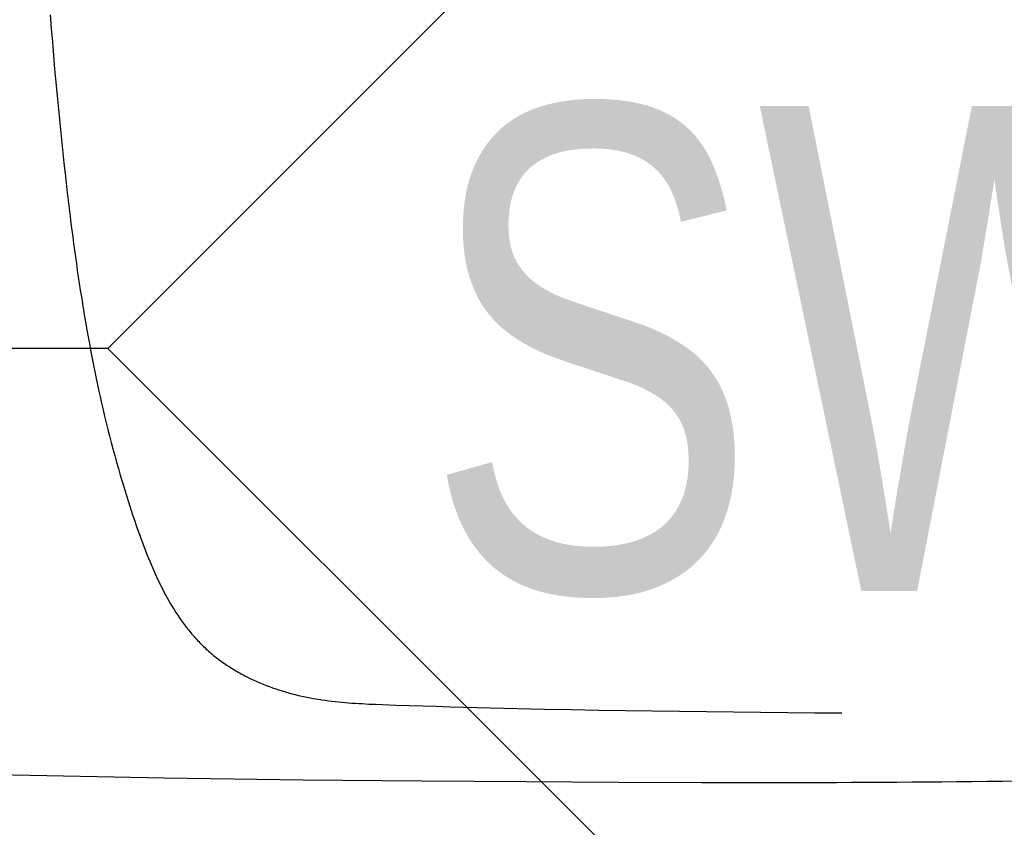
# Model space of a CAD drawing. Header units: centimetres. Extents: x 4120 to 19220, y -7417 to 180.
# Tile 49 of 223: x 9797 to 9819, y -4315 to -4297. Entities that reach past the tile are written whole.
import ezdxf
from ezdxf.enums import TextEntityAlignment as Align

# ---------------------------------------------------------------- set-up
doc = ezdxf.new("R2010")
doc.units = ezdxf.units.CM
for name, color, linetype in [('0 @ 1', 7, 'Continuous'), ('A_Wymiary wewnętrzne', 8, 'Continuous'), ('A_Wyposażenie', 8, 'Continuous')]:
    doc.layers.add(name, color=color, linetype=linetype)
doc.styles.add('marcin', font='arial.ttf', dxfattribs={"width": 0.8, "height": 16})
doc.styles.add('PB-100', font='simplex.shx', dxfattribs={"width": 0.7, "height": 15})
doc.styles.add('style1', font='ARIALN.TTF', dxfattribs={"width": 0.9})
doc.dimstyles.new('WYM A PROJEKT', dxfattribs={"dimscale": 2, "dimtxt": 16, "dimasz": 0.8, "dimexe": 6, "dimexo": 30, "dimgap": 2, "dimtad": 1, "dimdec": 0, "dimzin": 9, "dimdsep": 46, "dimtxsty": 'marcin', "dimblk": 'WW', "dimcen": 0, "dimdle": 6, "dimse1": 1, "dimse2": 1, "dimclrt": 7, "dimadec": 0, "dimazin": 0, "dimtfac": 1, "dimtdec": 0, "dimtix": 1, "dimtmove": 2, "dimatfit": 3, "dimldrblk": 'WW', "dimfxl": 1, "dimtolj": 1, "dimtzin": 0, "dimarcsym": 0})

# ---------------------------------------------------------------- blocks, each defined once
blk = doc.blocks.new('Wyposażenie sanitarne blok')
at = {"layer": 'A_Wyposażenie', "linetype": 'Continuous'}
for points in [[(731.3, -346.167), (731.324, -346.48), (731.349, -346.792), (731.375, -347.104), (731.402, -347.417), (731.43, -347.729), (731.459, -348.041), (731.488, -348.353), (731.519, -348.665), (731.551, -348.976), (731.583, -349.288), (731.617, -349.6), (731.652, -349.911), (731.687, -350.223), (731.724, -350.534), (731.762, -350.845), (731.781, -351), (731.801, -351.156), (731.821, -351.311), (731.842, -351.466), (731.863, -351.622), (731.884, -351.777), (731.906, -351.932), (731.928, -352.087), (731.951, -352.242), (731.974, -352.397), (731.998, -352.552), (732.022, -352.707), (732.047, -352.862), (732.072, -353.016), (732.098, -353.171), (732.124, -353.325), (732.151, -353.48), (732.179, -353.634), (732.207, -353.788), (732.236, -353.942), (732.265, -354.096), (732.295, -354.25), (732.326, -354.404), (732.358, -354.557), (732.39, -354.71), (732.423, -354.864), (732.457, -355.017), (732.491, -355.169), (732.526, -355.322), (732.562, -355.475), (732.599, -355.627), (732.637, -355.779), (732.675, -355.931), (732.714, -356.083), (732.755, -356.234), (732.795, -356.385), (732.837, -356.536), (732.88, -356.687), (732.923, -356.838), (732.968, -356.988), (733.013, -357.138), (733.059, -357.288), (733.106, -357.437), (733.154, -357.586), (733.203, -357.735), (733.253, -357.884), (733.304, -358.032), (733.356, -358.18), (733.382, -358.254), (733.409, -358.327), (733.436, -358.401), (733.463, -358.474), (733.491, -358.548), (733.519, -358.621), (733.548, -358.694), (733.577, -358.766), (733.607, -358.839), (733.637, -358.911), (733.668, -358.983), (733.699, -359.055), (733.731, -359.127), (733.764, -359.198), (733.797, -359.269), (733.831, -359.339), (733.866, -359.41), (733.901, -359.48), (733.937, -359.549), (733.974, -359.618), (734.012, -359.687), (734.05, -359.755), (734.089, -359.823), (734.13, -359.891), (734.171, -359.957), (734.213, -360.023), (734.256, -360.089), (734.3, -360.154), (734.345, -360.218), (734.391, -360.281), (734.414, -360.313), (734.438, -360.344), (734.462, -360.375), (734.486, -360.406), (734.511, -360.437), (734.535, -360.467), (734.56, -360.497), (734.586, -360.527), (734.611, -360.557), (734.637, -360.586), (734.663, -360.616), (734.69, -360.645), (734.716, -360.673), (734.743, -360.702), (734.77, -360.73), (734.798, -360.758), (734.826, -360.786), (734.854, -360.813), (734.882, -360.84), (734.911, -360.867), (734.939, -360.893), (734.969, -360.92), (734.998, -360.945), (735.028, -360.971), (735.058, -360.996), (735.088, -361.021), (735.118, -361.046), (735.149, -361.07), (735.18, -361.094), (735.211, -361.118), (735.243, -361.141), (735.274, -361.164), (735.306, -361.187), (735.338, -361.209), (735.371, -361.231), (735.403, -361.253), (735.436, -361.275), (735.469, -361.296), (735.502, -361.317), (735.536, -361.337), (735.569, -361.358), (735.603, -361.378), (735.637, -361.398), (735.671, -361.417), (735.705, -361.436), (735.739, -361.455), (735.774, -361.474), (735.809, -361.492), (735.878, -361.528), (735.949, -361.562), (736.02, -361.596), (736.091, -361.628), (736.163, -361.659), (736.235, -361.689), (736.308, -361.718), (736.381, -361.746), (736.455, -361.773), (736.529, -361.799), (736.603, -361.824), (736.678, -361.847), (736.753, -361.869), (736.828, -361.891), (736.904, -361.911), (736.98, -361.93), (737.056, -361.949), (737.133, -361.966), (737.209, -361.983), (737.286, -361.998), (737.363, -362.013), (737.44, -362.026), (737.518, -362.039), (737.595, -362.051), (737.673, -362.062), (737.75, -362.072), (737.828, -362.082), (737.906, -362.091), (737.984, -362.099), (738.062, -362.107), (738.14, -362.113), (738.218, -362.12), (738.296, -362.126), (738.375, -362.131), (738.453, -362.136), (738.531, -362.141), (738.687, -362.149), (738.844, -362.156), (739.001, -362.163), (739.157, -362.168), (739.314, -362.174), (739.627, -362.184), (739.94, -362.194), (740.253, -362.203), (740.567, -362.212), (740.88, -362.221), (741.193, -362.229), (741.506, -362.237), (741.82, -362.244), (742.133, -362.252), (742.76, -362.265), (743.386, -362.277), (744.013, -362.289), (744.64, -362.299), (745.266, -362.308), (745.893, -362.317), (746.52, -362.325), (747.147, -362.333), (747.773, -362.34), (748.4, -362.346), (749.027, -362.352), (749.654, -362.357)], [(747.435, -363.969), (747.784, -363.969), (748.133, -363.969), (748.483, -363.969), (748.832, -363.968), (749.181, -363.967), (749.53, -363.966), (749.88, -363.965), (750.229, -363.964), (750.578, -363.962), (750.928, -363.96), (751.277, -363.958), (751.626, -363.955), (751.976, -363.952), (752.325, -363.949), (752.674, -363.946), (753.023, -363.942), (753.373, -363.938), (753.722, -363.934)], [(718.52, -363.355), (725.127, -363.641), (730.05, -363.783), (733.944, -363.86), (737.169, -363.906), (739.925, -363.933), (742.334, -363.95), (744.477, -363.962), (746.408, -363.968), (747.435, -363.969)]]:
    blk.add_lwpolyline(points, dxfattribs=at)
blk = doc.blocks.new('em4_el-ozn_50i100')
at = {"color": 3}
blk.add_lwpolyline([(0, -73.2), (26.531, -46.669), (0, -20.138), (-26.531, -46.669)], close=True, dxfattribs=at)
at = {"linetype": 'Continuous', "lineweight": 0, "style": 'PB-100', "width": 0.7}
blk.add_attdef('SYMBOL', text='', height=15, rotation=0, dxfattribs=at).set_placement((0, -46.669), align=Align.MIDDLE_CENTER)
blk = doc.blocks.new('WW')
at = {"color": 80, "ltscale": 2}
blk.add_line((3, 3), (-3, -3), dxfattribs=at)
at = {"ltscale": 2}
for p, q in [((0, -3), (0, 3)), ((-3, 0), (3, 0))]:
    blk.add_line(p, q, dxfattribs=at)
blk = doc.blocks.new('*D2089')
at = {"layer": 'A_Wymiary wewnętrzne', "color": 0, "lineweight": -2}
blk.add_line((9786.175, -4241.73), (9990.975, -4241.73), dxfattribs=at)
at = {"layer": 'Defpoints', "color": 0}
for p in [(9992.575, -4240.98), (9992.575, -4241.73), (9784.575, -4304.133)]:
    blk.add_point(p, dxfattribs=at)
at = {"layer": 'A_Wymiary wewnętrzne', "color": 0, "lineweight": -2, "xscale": 1.6, "yscale": 1.6, "zscale": 1.6, "rotation": 180}
blk.add_blockref('WW', (9784.575, -4241.73), dxfattribs=at)
at = {"layer": 'A_Wymiary wewnętrzne', "color": 0, "lineweight": -2, "xscale": 1.6, "yscale": 1.6, "zscale": 1.6}
blk.add_blockref('WW', (9992.575, -4241.73), dxfattribs=at)
at = {"layer": 'A_Wymiary wewnętrzne', "color": 7, "insert": (9888.575, -4229.562), "char_height": 16, "attachment_point": 5, "style": 'marcin'}
blk.add_mtext('\\A1;208', dxfattribs=at)

msp = doc.modelspace()

# ---------------------------------------------------------------- linework, layer by layer
at = {"color": 3}
msp.add_lwpolyline([(9798.713, -4304.133), (9753.713, -4304.135)], dxfattribs=at)

# ---------------------------------------------------------------- block references
msp.add_blockref('Wyposażenie sanitarne blok', (9066.075, -3950.23))
at = {"color": 6}
ref = msp.add_blockref('em4_el-ozn_50i100', (9818.609, -4269.13), dxfattribs=dict(at, xscale=-0.75, yscale=0.75, zscale=0.75, rotation=0.003234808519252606))
ref.add_attrib('SYMBOL', 'SW3', dxfattribs={"layer": '0 @ 1', "linetype": 'Continuous', "lineweight": 0, "height": 11.25, "rotation": 0.0032, "style": 'style1', "width": 0.9}).set_placement((9818.611, -4304.132), align=Align.MIDDLE)

# ---------------------------------------------------------------- dimensions: what is measured, and where the dimension line sits
at = {"layer": 'A_Wymiary wewnętrzne'}
dim = msp.add_linear_dim(base=(9992.575, -4241.73), p1=(9784.575, -4304.133), p2=(9992.575, -4240.98), dimstyle='WYM A PROJEKT', override={"dimdsep": 44}, dxfattribs=at)
dim.commit()
dim.dimension.update_dxf_attribs({"geometry": '*D2089', "text_midpoint": (9888.575, -4229.562)})

doc.saveas('drawing.dxf')
